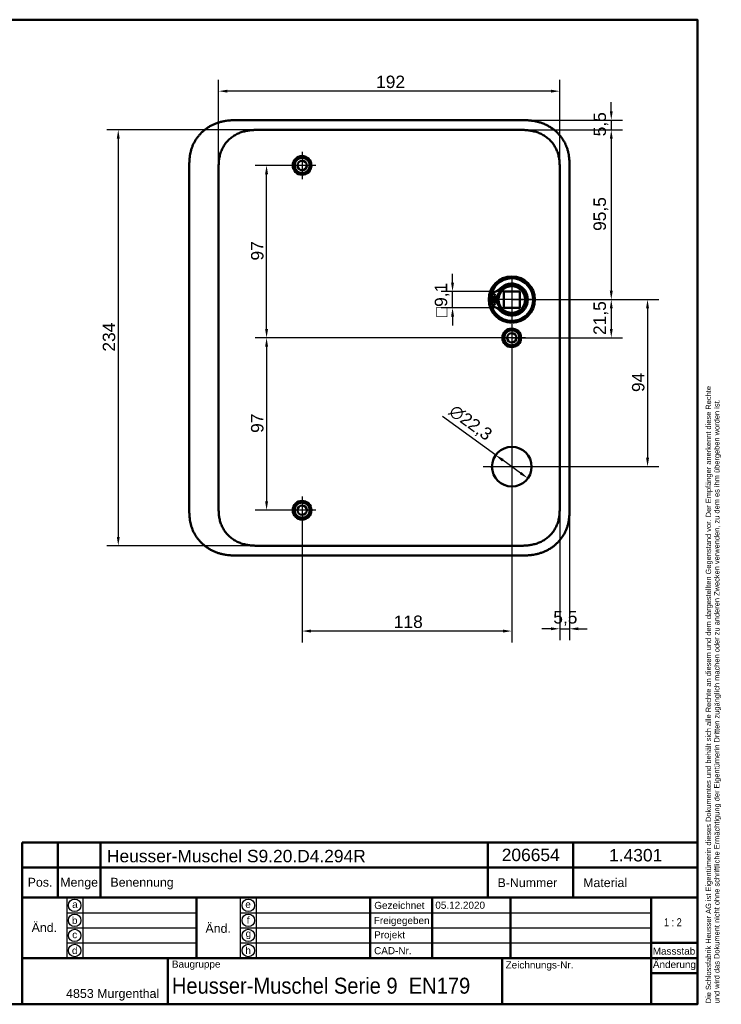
# Model space of a CAD drawing. Header units: millimetres. Extents: x 20 to 833, y 20 to 574.
# Tile 15 of 15: x 439 to 833, y 20 to 574. Entities that reach past the tile are written whole.
import ezdxf
from ezdxf.enums import TextEntityAlignment as Align

# ---------------------------------------------------------------- set-up
doc = ezdxf.new("R2010")
doc.units = ezdxf.units.MM
doc.header["$LTSCALE"] = 2
for name, color, linetype, lineweight in [('Bemaßungen(DIN)', 7, 'Continuous', 25), ('Mittelpunktmarkierung(DIN)', 7, 'Continuous', 25), ('Sichtbare Kanten(DIN)', 7, 'Continuous', 50), ('Skizziergeometrie(DIN)', 7, 'Continuous', 50), ('Skizzierlinie(DIN)', 7, 'Continuous', 25), ('Symbole(DIN)', 7, 'Continuous', 25)]:
    doc.layers.add(name, color=color, linetype=linetype, lineweight=lineweight)
doc.styles.add('Aktuell-DIN', font='arial.ttf')
doc.styles.add('STANDARD-DIN~0', font='arial.ttf')
doc.styles.add('Textstil10', font='arial.ttf')
doc.styles.add('Textstil41', font='arial.ttf', dxfattribs={"width": 0.8})
doc.styles.add('Textstil83', font='arial.ttf', dxfattribs={"width": 0.8})
doc.dimstyles.new('CAD-LAN', dxfattribs={"dimscale": 2, "dimtxt": 3.5, "dimasz": 2.5, "dimexe": 3.175, "dimexo": 0, "dimgap": 0.8, "dimtad": 1, "dimrnd": 1e-08, "dimtxsty": 'STANDARD-DIN~0', "dimcen": 0.09, "dimdle": 10, "dimclrd": 250, "dimclre": 250, "dimclrt": 250, "dimadec": 0, "dimazin": 2, "dimtfac": 1, "dimtmove": 0, "dimatfit": 3, "dimfxl": 1, "dimtolj": 1, "dimtzin": 0, "dimlwd": 25, "dimlwe": 25, "dimarcsym": 0})

# ---------------------------------------------------------------- blocks, each defined once
blk = doc.blocks.new('Ränder Standardrahmen')
at = {"layer": 'Skizziergeometrie(DIN)', "flags": 128}
blk.add_lwpolyline([(10, 10), (10, 287), (410, 287), (410, 10), (10, 10)], dxfattribs=at)
blk = doc.blocks.new('Schriftfelder Heusser')
at = {"layer": 'Skizziergeometrie(DIN)'}
for p, q in [((101, 229.92), (101, 236.92)), ((101, 236.92), (291, 236.92)), ((111, 229.92), (111, 236.92)), ((123, 229.92), (123, 236.92)), ((232, 229.92), (232, 236.92)), ((256, 229.92), (256, 236.92)), ((291, 236.92), (291, 229.92)), ((101, 191.42), (101, 229.92)), ((101, 229.92), (291, 229.92)), ((111, 229.92), (111, 221.42)), ((123, 229.92), (123, 221.42)), ((232, 229.92), (232, 221.42)), ((256, 229.92), (256, 221.42)), ((291, 229.92), (291, 191.42)), ((101, 221.42), (291, 221.42)), ((150, 221.42), (150, 204.42)), ((198.85, 221.42), (198.85, 204.42)), ((216.35, 221.42), (216.35, 204.42)), ((238.35, 221.42), (238.35, 204.42)), ((278, 221.42), (278, 191.42)), ((278, 208.67), (291, 208.67)), ((101, 204.42), (291, 204.42)), ((142, 204.42), (142, 191.42)), ((236, 204.42), (236, 191.42)), ((278, 200.17), (291, 200.17)), ((291, 191.42), (101, 191.42))]:
    blk.add_line(p, q, dxfattribs=at)
at = {"layer": 'Skizzierlinie(DIN)'}
for p, q in [((113.5, 221.42), (113.5, 204.42)), ((118, 221.42), (118, 204.42)), ((162.35, 221.42), (162.35, 204.42)), ((166.85, 221.42), (166.85, 204.42)), ((113.5, 217.17), (150, 217.17)), ((162.35, 217.17), (278, 217.17)), ((113.5, 212.92), (150, 212.92)), ((162.35, 212.92), (278, 212.92)), ((113.5, 208.67), (150, 208.67)), ((162.35, 208.67), (278, 208.67))]:
    blk.add_line(p, q, dxfattribs=at)
for centre in [(115.75, 219.25), (164.6, 219.25), (115.75, 215.04), (164.6, 215.04), (115.75, 210.79), (164.6, 210.79), (115.75, 206.54), (164.6, 206.54)]:
    blk.add_circle(centre, 1.75, dxfattribs=at)
at = {"layer": 'Symbole(DIN)', "color": 7, "insert": (293.33, 191.7), "char_height": 1.5, "width": 182.3003, "attachment_point": 1, "rotation": 90, "line_spacing_factor": 0.944221, "style": 'Aktuell-DIN'}
blk.add_mtext('\\fArial|b0|i0;\\H1.5000;Die Schlossfabrik Heusser AG ist Eigentümerin dieses Dokumentes und behält sich alle Rechte an diesem und dem dargestellten Gegenstand vor. Der Empfänger anerkennt diese Rechte\\Pund wird das Dokument nicht ohne schriftliche Ermächtigung der Eigentümerin Dritten zugänglich machen oder zu anderen Zwecken verwenden, zu dem es ihm übergeben worden ist.\\P ', dxfattribs=at)
at = {"layer": 'Symbole(DIN)', "color": 179, "true_color": 0x262659, "style": 'Aktuell-DIN'}
for s, insert, char_height, attachment_point in [('B-Nummer', (234.74, 225.62), 2.489, 4), ('Material', (265.02, 225.62), 2.489, 5), ('Pos.', (106, 227), 2.489, 2), ('Menge', (117, 227), 2.489, 2), ('Benennung', (125.81, 225.38), 2.489, 4), ('\\fArial|b0|i0;a', (115.81, 219.53), 2, 5), ('\\fArial|b0|i0;e', (164.54, 219.53), 2, 5), ('\\fArial|b0|i0;Gezeichnet', (200.05, 219.23), 2, 4), ('\\fArial|b0|i0;b', (115.75, 215), 2, 5), ('\\fArial|b0|i0;f', (164.55, 215.06), 2, 5), ('\\fArial|b0|i0;Freigegeben', (199.92, 216), 2, 1), ('\\fArial|b0|i0;c', (115.75, 211.01), 2, 5), ('\\fArial|b0|i0;g', (164.63, 211.05), 2, 5), ('\\fArial|b0|i0;Projekt', (200, 211.98), 2, 1), ('\\fArial|b0|i0;d', (115.76, 206.55), 2, 5), ('\\fArial|b0|i0;h', (164.55, 206.57), 2, 5), ('\\fArial|b0|i0;CAD-Nr.', (200, 207.5), 2, 1), ('\\fArial|b0|i0;\\H2.0000;Massstab', (284.39, 206.37), 2, 5), ('\\fArial|b0|i0;\\H2.0000;Baugruppe', (143.1, 203.73), 2, 1), ('\\fArial|b0|i0;Zeichnungs-Nr.', (237, 203.5), 2, 1), ('\\fArial|b0|i0;\\H2.5000;4853 Murgenthal', (113.33, 192.46), 2.5, 7)]:
    blk.add_mtext(s, dxfattribs=dict(at, insert=insert, char_height=char_height, attachment_point=attachment_point))
at = {"layer": 'Symbole(DIN)', "color": 179, "true_color": 0x262659, "attachment_point": 5, "style": 'Aktuell-DIN'}
for s, insert, char_height, width in [('Änd.', (107.21, 213), 2.489, 12.3494), ('Änd.', (156.12, 212.76), 2.489, 12.3494), ('\\fArial|b0|i0;Änderung', (284.51, 202.33), 2, 12.1143)]:
    blk.add_mtext(s, dxfattribs=dict(at, insert=insert, char_height=char_height, width=width))
at = {"layer": 'Symbole(DIN)', "color": 7, "insert": (143.1, 196.62), "char_height": 4.5, "width": 90.18, "attachment_point": 4, "style": 'Aktuell-DIN'}
blk.add_mtext('\\fArial|b0|i0;\\W0.90;\\H4.5000;Heusser-Muschel Serie 9  EN179', dxfattribs=at)
at = {"layer": 'Symbole(DIN)', "color": 179, "true_color": 0x262659, "style": 'Textstil10'}
blk.add_attdef('ERSTELLUNGSDATUM_001', (217.23, 218.29), '', height=2, dxfattribs=at)
at = {"layer": 'Symbole(DIN)', "color": 179, "true_color": 0x262659}
for tag, height, style, p in [('AUTOR', 2.49, 'Aktuell-DIN', (240.03, 219.26)), ('KONTROLLDATUM', 2, 'Textstil10', (217.42, 215.04)), ('KONTROLLIERT_VON', 2, 'Textstil10', (239.98, 215.05))]:
    blk.add_attdef(tag, text='', height=height, dxfattribs=dict(at, style=style)).set_placement(p, align=Align.MIDDLE_LEFT)
at = {"layer": 'Symbole(DIN)', "color": 7, "style": 'Textstil83', "width": 0.8}
blk.add_attdef('Anfänglicher_Ansichtsmaßstab_001', (281.57, 213.34), '', height=2.3, dxfattribs=at)
at = {"layer": 'Symbole(DIN)', "color": 179, "true_color": 0x262659, "style": 'Textstil10'}
blk.add_attdef('PROJEKT', text='', height=2, dxfattribs=at).set_placement((217.77, 209.72), align=Align.BOTTOM_LEFT)
at = {"layer": 'Symbole(DIN)', "color": 7, "style": 'Textstil41', "width": 0.8}
blk.add_attdef('STATUS', text='', height=5, dxfattribs=at).set_placement((284.53, 195.86), align=Align.MIDDLE_CENTER)
blk = doc.blocks.new('*D8')
at = {"layer": 'Bemaßungen(DIN)', "color": 250, "linetype": 'Continuous', "lineweight": 25, "true_color": 0x3f3f3f, "transparency": 16777216}
for p, q in [((718.94, 512.01), (777.83, 512.01)), ((771.48, 507.01), (771.48, 421.51)), ((715.48, 416.51), (777.83, 416.51))]:
    blk.add_line(p, q, dxfattribs=at)
at = {"layer": 'Bemaßungen(DIN)', "color": 250, "linetype": 'Continuous', "true_color": 0x3f3f3f, "transparency": 16777216}
for points in [[(770.65, 507.01), (772.32, 507.01), (771.48, 512.01)], [(770.65, 421.51), (772.32, 421.51), (771.48, 416.51)]]:
    blk.add_solid(points, dxfattribs=at)
at = {"layer": 'Defpoints', "color": 0, "linetype": 'Continuous', "transparency": 16777216}
for p in [(718.94, 512.01), (715.48, 416.51), (771.48, 416.51)]:
    blk.add_point(p, dxfattribs=at)
at = {"layer": 'Bemaßungen(DIN)', "color": 250, "linetype": 'Continuous', "lineweight": 25, "true_color": 0x3f3f3f, "transparency": 16777216, "insert": (761.47, 455.14), "char_height": 7, "attachment_point": 1, "rotation": 90, "style": 'STANDARD-DIN~0'}
blk.add_mtext('\\A1;95,5', dxfattribs=at)
blk = doc.blocks.new('*D9')
at = {"layer": 'Bemaßungen(DIN)', "color": 250, "linetype": 'Continuous', "lineweight": 25, "true_color": 0x3f3f3f, "transparency": 16777216}
for p, q in [((715.48, 416.51), (777.83, 416.51)), ((771.48, 411.51), (771.48, 400.01)), ((715.48, 395.01), (777.83, 395.01))]:
    blk.add_line(p, q, dxfattribs=at)
at = {"layer": 'Bemaßungen(DIN)', "color": 250, "linetype": 'Continuous', "true_color": 0x3f3f3f, "transparency": 16777216}
for points in [[(770.65, 411.51), (772.32, 411.51), (771.48, 416.51)], [(770.65, 400.01), (772.32, 400.01), (771.48, 395.01)]]:
    blk.add_solid(points, dxfattribs=at)
at = {"layer": 'Defpoints', "color": 0, "linetype": 'Continuous', "transparency": 16777216}
for p in [(715.48, 416.51), (715.48, 395.01), (771.48, 395.01)]:
    blk.add_point(p, dxfattribs=at)
at = {"layer": 'Bemaßungen(DIN)', "color": 250, "linetype": 'Continuous', "lineweight": 25, "true_color": 0x3f3f3f, "transparency": 16777216, "insert": (761.47, 396.58), "char_height": 7, "attachment_point": 1, "rotation": 90, "style": 'STANDARD-DIN~0'}
blk.add_mtext('\\A1;21,5', dxfattribs=at)
blk = doc.blocks.new('*D10')
at = {"layer": 'Bemaßungen(DIN)', "color": 250, "linetype": 'Continuous', "lineweight": 25, "true_color": 0x3f3f3f, "transparency": 16777216}
for p, q in [((715.48, 416.51), (798.24, 416.51)), ((791.89, 411.51), (791.89, 327.51)), ((715.48, 322.51), (798.24, 322.51))]:
    blk.add_line(p, q, dxfattribs=at)
at = {"layer": 'Bemaßungen(DIN)', "color": 250, "linetype": 'Continuous', "true_color": 0x3f3f3f, "transparency": 16777216}
for points in [[(791.05, 411.51), (792.72, 411.51), (791.89, 416.51)], [(791.05, 327.51), (792.72, 327.51), (791.89, 322.51)]]:
    blk.add_solid(points, dxfattribs=at)
at = {"layer": 'Defpoints', "color": 0, "linetype": 'Continuous', "transparency": 16777216}
for p in [(715.48, 416.51), (715.48, 322.51), (791.89, 322.51)]:
    blk.add_point(p, dxfattribs=at)
at = {"layer": 'Bemaßungen(DIN)', "color": 250, "linetype": 'Continuous', "lineweight": 25, "true_color": 0x3f3f3f, "transparency": 16777216, "insert": (783.14, 364.51), "char_height": 7, "attachment_point": 1, "rotation": 90, "style": 'STANDARD-DIN~0'}
blk.add_mtext('\\A1;94', dxfattribs=at)
blk = doc.blocks.new('*D11')
at = {"layer": 'Bemaßungen(DIN)', "color": 250, "linetype": 'Continuous', "lineweight": 25, "true_color": 0x3f3f3f, "transparency": 16777216}
for p, q in [((550.48, 488.66), (550.48, 540.14)), ((742.48, 489.72), (742.48, 540.14)), ((737.48, 533.79), (555.48, 533.79))]:
    blk.add_line(p, q, dxfattribs=at)
at = {"layer": 'Bemaßungen(DIN)', "color": 250, "linetype": 'Continuous', "true_color": 0x3f3f3f, "transparency": 16777216}
for points in [[(555.48, 534.62), (555.48, 532.95), (550.48, 533.79)], [(737.48, 534.62), (737.48, 532.95), (742.48, 533.79)]]:
    blk.add_solid(points, dxfattribs=at)
at = {"layer": 'Defpoints', "color": 0, "linetype": 'Continuous', "transparency": 16777216}
for p in [(550.48, 533.79), (550.48, 488.66), (742.48, 489.72)]:
    blk.add_point(p, dxfattribs=at)
at = {"layer": 'Bemaßungen(DIN)', "color": 250, "linetype": 'Continuous', "lineweight": 25, "true_color": 0x3f3f3f, "transparency": 16777216, "insert": (639.11, 542.53), "char_height": 7, "attachment_point": 1, "style": 'STANDARD-DIN~0'}
blk.add_mtext('\\A1;192', dxfattribs=at)
blk = doc.blocks.new('*D12')
at = {"layer": 'Bemaßungen(DIN)', "color": 250, "linetype": 'Continuous', "lineweight": 25, "true_color": 0x3f3f3f, "transparency": 16777216}
for p, q in [((574.02, 512.01), (487.67, 512.01)), ((494.02, 507.01), (494.02, 283.01)), ((574.02, 278.01), (487.67, 278.01))]:
    blk.add_line(p, q, dxfattribs=at)
at = {"layer": 'Bemaßungen(DIN)', "color": 250, "linetype": 'Continuous', "true_color": 0x3f3f3f, "transparency": 16777216}
for points in [[(493.19, 507.01), (494.85, 507.01), (494.02, 512.01)], [(493.19, 283.01), (494.85, 283.01), (494.02, 278.01)]]:
    blk.add_solid(points, dxfattribs=at)
at = {"layer": 'Defpoints', "color": 0, "linetype": 'Continuous', "transparency": 16777216}
for p in [(574.02, 512.01), (494.02, 278.01), (574.02, 278.01)]:
    blk.add_point(p, dxfattribs=at)
at = {"layer": 'Bemaßungen(DIN)', "color": 250, "linetype": 'Continuous', "lineweight": 25, "true_color": 0x3f3f3f, "transparency": 16777216, "insert": (485.27, 387.23), "char_height": 7, "attachment_point": 1, "rotation": 90, "style": 'STANDARD-DIN~0'}
blk.add_mtext('\\A1;234', dxfattribs=at)
blk = doc.blocks.new('*D13')
at = {"layer": 'Bemaßungen(DIN)', "color": 250, "linetype": 'Continuous', "lineweight": 25, "true_color": 0x3f3f3f, "transparency": 16777216}
for p, q in [((597.48, 492.01), (571.13, 492.01)), ((577.48, 400.01), (577.48, 487.01)), ((715.48, 395.01), (571.13, 395.01))]:
    blk.add_line(p, q, dxfattribs=at)
at = {"layer": 'Bemaßungen(DIN)', "color": 250, "linetype": 'Continuous', "true_color": 0x3f3f3f, "transparency": 16777216}
for points in [[(576.65, 487.01), (578.32, 487.01), (577.48, 492.01)], [(576.65, 400.01), (578.32, 400.01), (577.48, 395.01)]]:
    blk.add_solid(points, dxfattribs=at)
at = {"layer": 'Defpoints', "color": 0, "linetype": 'Continuous', "transparency": 16777216}
for p in [(577.48, 492.01), (597.48, 492.01), (715.48, 395.01)]:
    blk.add_point(p, dxfattribs=at)
at = {"layer": 'Bemaßungen(DIN)', "color": 250, "linetype": 'Continuous', "lineweight": 25, "true_color": 0x3f3f3f, "transparency": 16777216, "insert": (568.73, 438.49), "char_height": 7, "attachment_point": 1, "rotation": 90, "style": 'STANDARD-DIN~0'}
blk.add_mtext('\\A1;97', dxfattribs=at)
blk = doc.blocks.new('*D14')
at = {"layer": 'Bemaßungen(DIN)', "color": 250, "linetype": 'Continuous', "lineweight": 25, "true_color": 0x3f3f3f, "transparency": 16777216}
for p, q in [((715.48, 395.01), (571.13, 395.01)), ((577.48, 390.01), (577.48, 303.01)), ((597.48, 298.01), (571.13, 298.01))]:
    blk.add_line(p, q, dxfattribs=at)
at = {"layer": 'Bemaßungen(DIN)', "color": 250, "linetype": 'Continuous', "true_color": 0x3f3f3f, "transparency": 16777216}
for points in [[(576.65, 390.01), (578.32, 390.01), (577.48, 395.01)], [(576.65, 303.01), (578.32, 303.01), (577.48, 298.01)]]:
    blk.add_solid(points, dxfattribs=at)
at = {"layer": 'Defpoints', "color": 0, "linetype": 'Continuous', "transparency": 16777216}
for p in [(715.48, 395.01), (577.48, 298.01), (597.48, 298.01)]:
    blk.add_point(p, dxfattribs=at)
at = {"layer": 'Bemaßungen(DIN)', "color": 250, "linetype": 'Continuous', "lineweight": 25, "true_color": 0x3f3f3f, "transparency": 16777216, "insert": (568.73, 341.49), "char_height": 7, "attachment_point": 1, "rotation": 90, "style": 'STANDARD-DIN~0'}
blk.add_mtext('\\A1;97', dxfattribs=at)
blk = doc.blocks.new('*D15')
at = {"layer": 'Bemaßungen(DIN)', "color": 250, "linetype": 'Continuous', "lineweight": 25, "true_color": 0x3f3f3f, "transparency": 16777216}
for p, q in [((715.48, 387.36), (715.48, 223.66)), ((597.48, 290.36), (597.48, 223.66)), ((710.48, 230.01), (602.48, 230.01))]:
    blk.add_line(p, q, dxfattribs=at)
at = {"layer": 'Bemaßungen(DIN)', "color": 250, "linetype": 'Continuous', "true_color": 0x3f3f3f, "transparency": 16777216}
for points in [[(602.48, 230.84), (602.48, 229.17), (597.48, 230.01)], [(710.48, 230.84), (710.48, 229.17), (715.48, 230.01)]]:
    blk.add_solid(points, dxfattribs=at)
at = {"layer": 'Defpoints', "color": 0, "linetype": 'Continuous', "transparency": 16777216}
for p in [(715.48, 387.36), (597.48, 290.36), (597.48, 230.01)]:
    blk.add_point(p, dxfattribs=at)
at = {"layer": 'Bemaßungen(DIN)', "color": 250, "linetype": 'Continuous', "lineweight": 25, "true_color": 0x3f3f3f, "transparency": 16777216, "insert": (649.07, 238.75), "char_height": 7, "attachment_point": 1, "style": 'STANDARD-DIN~0'}
blk.add_mtext('\\A1;118', dxfattribs=at)
blk = doc.blocks.new('*D16')
at = {"layer": 'Bemaßungen(DIN)', "color": 250, "linetype": 'Continuous', "lineweight": 25, "true_color": 0x3f3f3f, "transparency": 16777216}
for p, q in [((742.48, 302.15), (742.48, 224.94)), ((747.98, 299.29), (747.98, 224.94)), ((737.48, 231.29), (732.48, 231.29)), ((742.48, 231.29), (747.98, 231.29)), ((752.98, 231.29), (757.98, 231.29))]:
    blk.add_line(p, q, dxfattribs=at)
at = {"layer": 'Bemaßungen(DIN)', "color": 250, "linetype": 'Continuous', "true_color": 0x3f3f3f, "transparency": 16777216}
for points in [[(737.48, 232.12), (737.48, 230.46), (742.48, 231.29)], [(752.98, 232.12), (752.98, 230.46), (747.98, 231.29)]]:
    blk.add_solid(points, dxfattribs=at)
at = {"layer": 'Defpoints', "color": 0, "linetype": 'Continuous', "transparency": 16777216}
for p in [(742.48, 302.15), (747.98, 299.29), (747.98, 231.29)]:
    blk.add_point(p, dxfattribs=at)
at = {"layer": 'Bemaßungen(DIN)', "color": 250, "linetype": 'Continuous', "lineweight": 25, "true_color": 0x3f3f3f, "transparency": 16777216, "insert": (738.83, 241.27), "char_height": 7, "attachment_point": 1, "style": 'STANDARD-DIN~0'}
blk.add_mtext('\\A1;5,5', dxfattribs=at)
blk = doc.blocks.new('*D17')
at = {"layer": 'Bemaßungen(DIN)', "color": 250, "linetype": 'Continuous', "lineweight": 25, "true_color": 0x3f3f3f, "transparency": 16777216}
for p, q in [((771.48, 522.51), (771.48, 527.51)), ((719.94, 517.51), (777.83, 517.51)), ((771.48, 517.51), (771.48, 512.01)), ((718.94, 512.01), (777.83, 512.01)), ((771.48, 507.01), (771.48, 502.01))]:
    blk.add_line(p, q, dxfattribs=at)
at = {"layer": 'Bemaßungen(DIN)', "color": 250, "linetype": 'Continuous', "true_color": 0x3f3f3f, "transparency": 16777216}
for points in [[(770.65, 522.51), (772.32, 522.51), (771.48, 517.51)], [(770.65, 507.01), (772.32, 507.01), (771.48, 512.01)]]:
    blk.add_solid(points, dxfattribs=at)
at = {"layer": 'Defpoints', "color": 0, "linetype": 'Continuous', "transparency": 16777216}
for p in [(719.94, 517.51), (718.94, 512.01), (771.48, 512.01)]:
    blk.add_point(p, dxfattribs=at)
at = {"layer": 'Bemaßungen(DIN)', "color": 250, "linetype": 'Continuous', "lineweight": 25, "true_color": 0x3f3f3f, "transparency": 16777216, "insert": (761.5, 508.36), "char_height": 7, "attachment_point": 1, "rotation": 90, "style": 'STANDARD-DIN~0'}
blk.add_mtext('\\A1;5,5', dxfattribs=at)
blk = doc.blocks.new('*D18')
at = {"layer": 'Bemaßungen(DIN)', "color": 250, "linetype": 'Continuous', "lineweight": 25, "true_color": 0x3f3f3f, "transparency": 16777216}
for p, q in [((682.14, 426.06), (682.14, 431.06)), ((710.93, 421.06), (675.79, 421.06)), ((682.14, 411.96), (682.14, 421.06)), ((710.93, 411.96), (675.79, 411.96)), ((682.14, 406.96), (682.14, 401.96))]:
    blk.add_line(p, q, dxfattribs=at)
at = {"layer": 'Bemaßungen(DIN)', "color": 250, "linetype": 'Continuous', "true_color": 0x3f3f3f, "transparency": 16777216}
for points in [[(681.31, 426.06), (682.98, 426.06), (682.14, 421.06)], [(681.31, 406.96), (682.98, 406.96), (682.14, 411.96)]]:
    blk.add_solid(points, dxfattribs=at)
at = {"layer": 'Defpoints', "color": 0, "linetype": 'Continuous', "transparency": 16777216}
for p in [(682.14, 421.06), (710.93, 421.06), (710.93, 411.96)]:
    blk.add_point(p, dxfattribs=at)
at = {"layer": 'Bemaßungen(DIN)', "color": 250, "linetype": 'Continuous', "lineweight": 25, "true_color": 0x3f3f3f, "transparency": 16777216, "insert": (672.13, 406.74), "char_height": 7, "attachment_point": 1, "rotation": 90, "style": 'STANDARD-DIN~0'}
blk.add_mtext('\\A1;\\fAIGDT|b0|i0;\\H7.0000;o\\fArial|b0|i0;\\H7.0000;9,1', dxfattribs=at)
blk = doc.blocks.new('*D27')
at = {"layer": 'Bemaßungen(DIN)', "color": 250, "linetype": 'Continuous', "lineweight": 25, "true_color": 0x3f3f3f, "transparency": 16777216}
for p, q in [((706.44, 329.03), (676.43, 350.67)), ((720.47, 318.91), (710.49, 326.1))]:
    blk.add_line(p, q, dxfattribs=at)
at = {"layer": 'Bemaßungen(DIN)', "color": 250, "linetype": 'Continuous', "true_color": 0x3f3f3f, "transparency": 16777216}
for points in [[(710.98, 326.78), (710.01, 325.43), (706.44, 329.03)], [(720.96, 319.58), (719.98, 318.23), (724.53, 315.98)]]:
    blk.add_solid(points, dxfattribs=at)
at = {"layer": 'Defpoints', "color": 0, "linetype": 'Continuous', "transparency": 16777216}
for p in [(706.44, 329.03), (724.53, 315.98)]:
    blk.add_point(p, dxfattribs=at)
at = {"layer": 'Bemaßungen(DIN)', "color": 250, "linetype": 'Continuous', "lineweight": 25, "true_color": 0x3f3f3f, "transparency": 16777216, "insert": (683.72, 358.04), "char_height": 7, "attachment_point": 1, "rotation": 324.2014, "style": 'STANDARD-DIN~0'}
blk.add_mtext('\\A1;∅22,3', dxfattribs=at)

msp = doc.modelspace()

# ---------------------------------------------------------------- linework, layer by layer
at = {"layer": 'Mittelpunktmarkierung(DIN)', "linetype": 'Continuous'}
for p, q in [((597.482, 499.655), (597.482, 484.355)), ((605.132, 492.005), (589.832, 492.005)), ((715.482, 429.005), (715.482, 404.005)), ((727.982, 416.505), (702.982, 416.505)), ((715.482, 402.655), (715.482, 387.355)), ((723.132, 395.005), (707.832, 395.005)), ((715.482, 338.655), (715.482, 306.355)), ((731.632, 322.505), (699.332, 322.505)), ((597.482, 305.655), (597.482, 290.355)), ((605.132, 298.005), (589.832, 298.005))]:
    msp.add_line(p, q, dxfattribs=at)
at = {"layer": 'Sichtbare Kanten(DIN)'}
for p, q in [((719.944, 517.505), (561.021, 517.505)), ((574.021, 512.005), (574.021, 512.005)), ((718.944, 512.005), (574.021, 512.005)), ((533.982, 490.721), (533.982, 299.248)), ((747.982, 299.29), (747.982, 490.721)), ((720.032, 421.055), (710.932, 421.055)), ((710.932, 411.955), (710.932, 421.055)), ((720.032, 421.055), (720.032, 411.955)), ((703.524, 417.122), (703.524, 420.146)), ((707.224, 417.122), (703.524, 417.122)), ((703.524, 415.888), (707.224, 415.888)), ((703.524, 412.865), (703.524, 415.888)), ((720.032, 411.955), (710.932, 411.955)), ((574.021, 278.005), (574.021, 278.005)), ((718.944, 278.005), (574.021, 278.005)), ((718.944, 278.005), (718.944, 278.005)), ((561.021, 272.505), (719.944, 272.505))]:
    msp.add_line(p, q, dxfattribs=at)
for centre, radius in [((597.482, 492.005), 5.25), ((597.482, 492.005), 4.25), ((597.482, 492.005), 2.65), ((715.482, 416.505), 13), ((715.482, 416.505), 12.5), ((715.482, 416.505), 8), ((715.482, 416.505), 7.5), ((705.374, 418.737), 0.85), ((705.374, 414.273), 0.85), ((715.482, 395.005), 5.25), ((715.482, 395.005), 4.25), ((715.482, 395.005), 2.65), ((715.482, 322.505), 11.15), ((597.482, 298.005), 5.25), ((597.482, 298.005), 4.25), ((597.482, 298.005), 2.65)]:
    msp.add_circle(centre, radius, dxfattribs=at)
for centre, radius, start, end in [((715.482, 416.505), 12, 198.17213, 161.82787), ((702.784, 428.828), 8.678, 274.96705, 315.8591), ((714.749, 416.505), 7.55, 125.6871, 175.31499), ((715.482, 416.505), 9.017, 224.1409, 135.8591), ((715.482, 416.505), 12, 175.21102, 184.78898), ((715.482, 416.505), 9, 176.0711, 183.9289), ((714.749, 416.505), 7.55, 184.68501, 234.3129), ((715.482, 416.505), 8.2, 153.63056, 206.36944), ((702.784, 404.182), 8.678, 44.1409, 85.03295)]:
    msp.add_arc(centre, radius, start, end, dxfattribs=at)
for points, knots in [([(561.021, 517.505), (560.435, 517.503), (559.257, 517.49), (557.768, 517.426), (556.27, 517.311), (555.067, 517.173), (553.563, 516.931), (552.362, 516.679), (550.872, 516.284), (549.693, 515.903), (548.242, 515.342), (547.104, 514.826), (545.719, 514.097), (544.645, 513.449), (543.352, 512.559), (542.363, 511.787), (541.189, 510.751), (540.304, 509.868), (539.271, 508.703), (538.508, 507.726), (537.636, 506.457), (537.007, 505.405), (536.308, 504.055), (535.821, 502.949), (535.301, 501.545), (534.955, 500.406), (534.606, 498.972), (534.392, 497.82), (534.196, 496.381), (534.093, 495.232), (534.016, 493.806), (533.983, 492.392), (533.982, 491.275), (533.982, 490.721)], [-0.99998994, -0.99998994, -0.99998994, -0.99998994, -0.9592928, -0.91859565, -0.89824708, -0.85754993, -0.83720136, -0.79650421, -0.77615564, -0.73545849, -0.71510992, -0.67441277, -0.6540642, -0.61336705, -0.59301848, -0.55232133, -0.53197276, -0.49127561, -0.47092704, -0.43022989, -0.40988132, -0.36918417, -0.3488356, -0.30813845, -0.28778988, -0.24709273, -0.22674416, -0.18604701, -0.16569844, -0.12500129, -0.10465272, -0.06395557, -0.02325842, -0.02325842, -0.02325842, -0.02325842]), ([(747.982, 490.721), (747.982, 491.019), (747.982, 491.618), (747.977, 492.372), (747.964, 493.128), (747.946, 493.736), (747.912, 494.499), (747.875, 495.111), (747.799, 496.03), (747.697, 496.95), (747.51, 498.175), (747.327, 499.088), (747.109, 499.995), (746.946, 500.596), (746.72, 501.342), (746.52, 501.933), (746.247, 502.664), (746.01, 503.242), (745.628, 504.096), (745.209, 504.935), (744.516, 506.158), (743.832, 507.203), (742.897, 508.452), (742.089, 509.403), (741.009, 510.527), (740.091, 511.371), (738.884, 512.355), (737.872, 513.083), (736.558, 513.916), (735.468, 514.519), (734.207, 515.125), (733.348, 515.488), (732.477, 515.818), (731.89, 516.022), (731.002, 516.303), (730.106, 516.551), (728.899, 516.828), (727.988, 516.999), (727.073, 517.14), (726.463, 517.219), (725.699, 517.303), (725.089, 517.357), (724.326, 517.411), (723.716, 517.444), (722.803, 517.479), (721.592, 517.504), (720.541, 517.506), (719.944, 517.505)], [-0.99999789, -0.99999789, -0.99999789, -0.99999789, -0.9791648, -0.9583317, -0.94791516, -0.92708206, -0.91666552, -0.89583243, -0.88541588, -0.85416624, -0.83333315, -0.80208351, -0.79166696, -0.77083387, -0.76041733, -0.73958423, -0.72916769, -0.70833459, -0.69791805, -0.66666841, -0.64583532, -0.60416913, -0.58333604, -0.54166985, -0.52083676, -0.47917058, -0.45833749, -0.4166713, -0.39583821, -0.35417202, -0.33333893, -0.30208929, -0.29167275, -0.27083965, -0.26042311, -0.22917347, -0.20834038, -0.17709074, -0.16667419, -0.1458411, -0.13542455, -0.11459146, -0.10417491, -0.08334182, -0.07292528, -0.04167564, -0.00000945, -0.00000945, -0.00000945, -0.00000945]), ([(550.482, 489.721), (550.482, 490.349), (550.482, 490.997), (550.495, 491.646), (550.509, 492.369), (550.538, 493.092), (550.593, 493.808), (550.653, 494.586), (550.744, 495.354), (550.875, 496.116), (551.011, 496.909), (551.189, 497.695), (551.424, 498.485), (551.66, 499.278), (551.95, 500.066), (552.295, 500.831), (552.642, 501.601), (553.045, 502.349), (553.501, 503.066), (553.955, 503.782), (554.462, 504.467), (555.018, 505.115), (555.569, 505.757), (556.17, 506.365), (556.807, 506.926), (557.443, 507.486), (558.113, 507.998), (558.814, 508.462), (559.509, 508.924), (560.235, 509.339), (560.988, 509.708), (561.724, 510.069), (562.487, 510.385), (563.27, 510.656), (564.025, 510.917), (564.799, 511.136), (565.583, 511.314), (566.332, 511.484), (567.088, 511.616), (567.852, 511.717), (568.576, 511.812), (569.305, 511.878), (570.037, 511.922), (570.727, 511.963), (571.419, 511.985), (572.105, 511.995), (572.752, 512.005), (573.393, 512.005), (574.021, 512.005)], [0, 0, 0, 0, 0.20048, 0.20048, 0.20048, 0.4237428, 0.4237428, 0.4237428, 0.6666848, 0.6666848, 0.6666848, 0.9193992, 0.9193992, 0.9193992, 1.173002, 1.173002, 1.173002, 1.4278722, 1.4278722, 1.4278722, 1.6819311, 1.6819311, 1.6819311, 1.933378, 1.933378, 1.933378, 2.1848149, 2.1848149, 2.1848149, 2.4343919, 2.4343919, 2.4343919, 2.6782792, 2.6782792, 2.6782792, 2.9134601, 2.9134601, 2.9134601, 3.1379646, 3.1379646, 3.1379646, 3.3508174, 3.3508174, 3.3508174, 3.5518222, 3.5518222, 3.5518222, 3.7413044, 3.7413044, 3.7413044, 3.7413044]), ([(718.944, 512.005), (719.572, 512.005), (720.213, 512.005), (720.86, 511.995), (721.546, 511.985), (722.238, 511.963), (722.928, 511.922), (723.66, 511.878), (724.389, 511.812), (725.113, 511.717), (725.876, 511.616), (726.633, 511.484), (727.381, 511.314), (728.165, 511.136), (728.94, 510.917), (729.695, 510.656), (730.478, 510.385), (731.241, 510.069), (731.977, 509.708), (732.73, 509.339), (733.456, 508.924), (734.151, 508.462), (734.851, 507.998), (735.521, 507.486), (736.158, 506.926), (736.795, 506.365), (737.396, 505.757), (737.947, 505.115), (738.503, 504.466), (739.01, 503.781), (739.464, 503.066), (739.92, 502.349), (740.323, 501.601), (740.67, 500.831), (741.015, 500.066), (741.305, 499.278), (741.541, 498.485), (741.775, 497.695), (741.954, 496.908), (742.09, 496.116), (742.221, 495.354), (742.311, 494.586), (742.372, 493.808), (742.427, 493.092), (742.456, 492.369), (742.47, 491.646), (742.482, 490.997), (742.482, 490.349), (742.482, 489.721)], [0, 0, 0, 0, 0.1894834, 0.1894834, 0.1894834, 0.3904881, 0.3904881, 0.3904881, 0.6033414, 0.6033414, 0.6033414, 0.8278466, 0.8278466, 0.8278466, 1.0630283, 1.0630283, 1.0630283, 1.3069161, 1.3069161, 1.3069161, 1.5564929, 1.5564929, 1.5564929, 1.8079285, 1.8079285, 1.8079285, 2.0593731, 2.0593731, 2.0593731, 2.3134297, 2.3134297, 2.3134297, 2.5682979, 2.5682979, 2.5682979, 2.8218991, 2.8218991, 2.8218991, 3.0746122, 3.0746122, 3.0746122, 3.3175525, 3.3175525, 3.3175525, 3.5408138, 3.5408138, 3.5408138, 3.7412926, 3.7412926, 3.7412926, 3.7412926]), ([(533.982, 299.207), (533.982, 298.68), (533.983, 297.591), (534.016, 296.204), (534.093, 294.778), (534.196, 293.63), (534.392, 292.19), (534.606, 291.038), (534.955, 289.604), (535.3, 288.466), (535.821, 287.061), (536.308, 285.955), (537.007, 284.605), (537.636, 283.554), (538.508, 282.284), (539.271, 281.307), (540.304, 280.143), (541.189, 279.26), (542.363, 278.223), (543.352, 277.451), (544.645, 276.562), (545.719, 275.913), (547.104, 275.184), (548.242, 274.668), (549.693, 274.108), (550.872, 273.726), (552.362, 273.332), (553.563, 273.08), (555.067, 272.838), (556.27, 272.699), (557.768, 272.584), (559.257, 272.521), (560.435, 272.508), (561.021, 272.505)], [-0.97472618, -0.97472618, -0.97472618, -0.97472618, -0.93604739, -0.89534998, -0.87500127, -0.83430386, -0.81395515, -0.77325774, -0.75290903, -0.71221162, -0.69186291, -0.6511655, -0.6308168, -0.59011938, -0.56977068, -0.52907326, -0.50872456, -0.46802714, -0.44767844, -0.40698102, -0.38663232, -0.3459349, -0.3255862, -0.28488878, -0.26454008, -0.22384266, -0.20349396, -0.16279654, -0.14244784, -0.10175042, -0.08140172, -0.0407043, -0.00000689, -0.00000689, -0.00000689, -0.00000689]), ([(574.021, 278.005), (573.393, 278.005), (572.752, 278.005), (572.105, 278.015), (571.419, 278.026), (570.727, 278.047), (570.036, 278.089), (569.305, 278.132), (568.575, 278.199), (567.852, 278.294), (567.088, 278.394), (566.332, 278.526), (565.583, 278.696), (564.799, 278.874), (564.025, 279.093), (563.27, 279.354), (562.487, 279.625), (561.724, 279.942), (560.988, 280.302), (560.235, 280.671), (559.509, 281.087), (558.814, 281.548), (558.113, 282.013), (557.443, 282.524), (556.807, 283.085), (556.17, 283.645), (555.568, 284.254), (555.018, 284.895), (554.462, 285.544), (553.955, 286.229), (553.5, 286.944), (553.045, 287.662), (552.642, 288.41), (552.295, 289.179), (551.95, 289.944), (551.66, 290.732), (551.424, 291.525), (551.189, 292.316), (551.011, 293.102), (550.875, 293.894), (550.744, 294.656), (550.653, 295.425), (550.593, 296.203), (550.538, 296.918), (550.509, 297.642), (550.495, 298.364), (550.482, 299.013), (550.482, 299.661), (550.482, 300.289)], [0, 0, 0, 0, 0.1894861, 0.1894861, 0.1894861, 0.3904941, 0.3904941, 0.3904941, 0.6033491, 0.6033491, 0.6033491, 0.8278544, 0.8278544, 0.8278544, 1.0630348, 1.0630348, 1.0630348, 1.3069205, 1.3069205, 1.3069205, 1.5564953, 1.5564953, 1.5564953, 1.8079303, 1.8079303, 1.8079303, 2.0593759, 2.0593759, 2.0593759, 2.3134335, 2.3134335, 2.3134335, 2.5683022, 2.5683022, 2.5683022, 2.8219033, 2.8219033, 2.8219033, 3.0746163, 3.0746163, 3.0746163, 3.3175565, 3.3175565, 3.3175565, 3.5408165, 3.5408165, 3.5408165, 3.7412931, 3.7412931, 3.7412931, 3.7412931]), ([(742.482, 300.289), (742.482, 299.661), (742.482, 299.013), (742.47, 298.364), (742.456, 297.642), (742.427, 296.918), (742.372, 296.203), (742.311, 295.425), (742.221, 294.656), (742.09, 293.894), (741.954, 293.102), (741.775, 292.316), (741.541, 291.525), (741.305, 290.732), (741.015, 289.944), (740.67, 289.179), (740.323, 288.41), (739.92, 287.662), (739.464, 286.944), (739.01, 286.229), (738.503, 285.544), (737.947, 284.895), (737.396, 284.254), (736.795, 283.645), (736.158, 283.085), (735.521, 282.524), (734.851, 282.013), (734.151, 281.548), (733.455, 281.087), (732.73, 280.671), (731.977, 280.302), (731.241, 279.942), (730.478, 279.625), (729.695, 279.354), (728.94, 279.093), (728.165, 278.874), (727.381, 278.696), (726.633, 278.526), (725.876, 278.394), (725.113, 278.294), (724.389, 278.199), (723.659, 278.132), (722.928, 278.089), (722.238, 278.047), (721.545, 278.026), (720.859, 278.015), (720.213, 278.005), (719.571, 278.005), (718.944, 278.005)], [0, 0, 0, 0, 0.2004784, 0.2004784, 0.2004784, 0.4237411, 0.4237411, 0.4237411, 0.6666843, 0.6666843, 0.6666843, 0.9194001, 0.9194001, 0.9194001, 1.1730034, 1.1730034, 1.1730034, 1.4278738, 1.4278738, 1.4278738, 1.6819326, 1.6819326, 1.6819326, 1.9333793, 1.9333793, 1.9333793, 2.1848165, 2.1848165, 2.1848165, 2.4343943, 2.4343943, 2.4343943, 2.6782826, 2.6782826, 2.6782826, 2.9134642, 2.9134642, 2.9134642, 3.137969, 3.137969, 3.137969, 3.3508216, 3.3508216, 3.3508216, 3.5518257, 3.5518257, 3.5518257, 3.7413067, 3.7413067, 3.7413067, 3.7413067]), ([(719.944, 272.505), (720.541, 272.505), (721.592, 272.506), (722.803, 272.531), (723.716, 272.566), (724.326, 272.599), (725.089, 272.653), (725.699, 272.708), (726.463, 272.791), (727.073, 272.871), (727.988, 273.012), (728.899, 273.182), (730.256, 273.495), (731.449, 273.836), (732.917, 274.345), (734.067, 274.818), (735.468, 275.491), (736.557, 276.094), (737.872, 276.927), (738.884, 277.655), (740.091, 278.639), (741.008, 279.483), (742.089, 280.607), (742.897, 281.558), (743.832, 282.808), (744.516, 283.853), (745.287, 285.211), (745.832, 286.336), (746.424, 287.779), (746.824, 288.963), (747.232, 290.466), (747.486, 291.683), (747.698, 293.061), (747.799, 293.98), (747.875, 294.899), (747.912, 295.511), (747.946, 296.274), (747.964, 296.882), (747.977, 297.639), (747.982, 298.392), (747.982, 298.991), (747.982, 299.29)], [-0.99999787, -0.99999787, -0.99999787, -0.99999787, -0.95833168, -0.92708204, -0.9166655, -0.89583241, -0.88541586, -0.86458277, -0.85416622, -0.83333313, -0.82291658, -0.79166695, -0.77083385, -0.72916767, -0.70833458, -0.66666839, -0.6458353, -0.60416912, -0.58333603, -0.54166984, -0.52083675, -0.47917057, -0.45833747, -0.41667129, -0.3958382, -0.35417201, -0.33333892, -0.29167274, -0.27083965, -0.22917346, -0.20834037, -0.16667419, -0.14584109, -0.11459146, -0.10417491, -0.08334182, -0.07292527, -0.05209218, -0.04167563, -0.02084254, -0.00000945, -0.00000945, -0.00000945, -0.00000945])]:
    msp.add_open_spline(points, degree=3, knots=knots, dxfattribs=at)
for points in [[(550.482, 300.29), (550.482, 395.005), (550.482, 489.721)], [(742.482, 489.721), (742.482, 395.005), (742.482, 300.29)]]:
    msp.add_open_spline(points, degree=2, dxfattribs=at)

# ---------------------------------------------------------------- block references
at = {"xscale": 2, "yscale": 2, "zscale": 2}
msp.add_blockref('Ränder Standardrahmen', (0, 0), dxfattribs=at)
msp.add_blockref('Schriftfelder Heusser', (238, -362.833), dxfattribs=at).add_auto_attribs({'ERSTELLUNGSDATUM_001': '05.12.2020', 'Anfänglicher_Ansichtsmaßstab_001': '1 : 2'})

# ---------------------------------------------------------------- texts
at = {"layer": 'Symbole(DIN)', "color": 7, "char_height": 7, "attachment_point": 1, "style": 'Aktuell-DIN'}
for s, insert, width in [('{\\fArial|b0|i0;\\H7.0000;Heusser-Muschel S9.20.D4.294R}', (487.659, 106.906), 145.65549), ('{\\fArial|b0|i0;\\H7.0000;206654}', (709.83, 107.58), 32.62043), ('{\\fArial|b0|i0;\\H7.0000;1.4301}', (770.274, 107.401), 29.89939)]:
    msp.add_mtext(s, dxfattribs=dict(at, insert=insert, width=width))

# ---------------------------------------------------------------- dimensions: what is measured, and where the dimension line sits
at = {"layer": 'Bemaßungen(DIN)', "color": 250, "linetype": 'Continuous', "lineweight": 25, "true_color": 0x3f3f3f}
for base, p1, p2, angle, override, picture, middle in [((550.482, 533.786), (742.482, 489.721), (550.482, 488.663), 180, {"dimgap": 0.8, "dimdec": 2, "dimtol": 0, "dimlim": 0, "dimtp": 0, "dimtm": 0, "dimtdec": 2, "dimtofl": 0, "dimatfit": 1}, '*D11', (646.482, 533.786)), ((771.482, 512.005), (719.944, 517.505), (718.944, 512.005), 90, {"dimgap": 0.8, "dimdec": 2, "dimtol": 0, "dimlim": 0, "dimtp": 0, "dimtm": 0, "dimtdec": 2, "dimtofl": 1, "dimatfit": 1}, '*D17', (771.482, 514.755)), ((494.021, 278.005), (574.021, 512.005), (574.021, 278.005), 90, {"dimgap": 0.8, "dimdec": 2, "dimtol": 0, "dimlim": 0, "dimtp": 0, "dimtm": 0, "dimtdec": 2, "dimtofl": 0, "dimatfit": 1}, '*D12', (494.021, 395.005)), ((771.482, 416.505), (718.944, 512.005), (715.482, 416.505), 90, {"dimgap": 0.8, "dimdec": 2, "dimtol": 0, "dimlim": 0, "dimtp": 0, "dimtm": 0, "dimtdec": 2, "dimtofl": 0, "dimatfit": 1}, '*D8', (771.482, 464.255)), ((577.482, 492.005), (715.482, 395.005), (597.482, 492.005), 90, {"dimgap": 0.8, "dimdec": 2, "dimtol": 0, "dimlim": 0, "dimtp": 0, "dimtm": 0, "dimtdec": 2, "dimtofl": 0, "dimatfit": 1}, '*D13', (577.482, 443.505)), ((771.482, 395.005), (715.482, 416.505), (715.482, 395.005), 90, {"dimgap": 0.8, "dimdec": 2, "dimtol": 0, "dimlim": 0, "dimtp": 0, "dimtm": 0, "dimtdec": 2, "dimtofl": 0, "dimatfit": 1}, '*D9', (771.482, 405.755)), ((791.888, 322.505), (715.482, 416.505), (715.482, 322.505), 90, {"dimgap": 0.8, "dimdec": 2, "dimtol": 0, "dimlim": 0, "dimtp": 0, "dimtm": 0, "dimtdec": 2, "dimtofl": 0, "dimatfit": 1}, '*D10', (791.888, 369.505)), ((577.482, 298.005), (715.482, 395.005), (597.482, 298.005), 90, {"dimgap": 0.8, "dimdec": 2, "dimtol": 0, "dimlim": 0, "dimtp": 0, "dimtm": 0, "dimtdec": 2, "dimtofl": 0, "dimatfit": 1}, '*D14', (577.482, 346.505)), ((597.482, 230.005), (715.482, 387.355), (597.482, 290.355), 180, {"dimgap": 0.8, "dimdec": 2, "dimtol": 0, "dimlim": 0, "dimtp": 0, "dimtm": 0, "dimtdec": 2, "dimtofl": 0, "dimatfit": 1}, '*D15', (656.482, 230.005)), ((747.982, 231.29), (742.482, 302.154), (747.982, 299.29), 180, {"dimgap": 0.8, "dimdec": 2, "dimtol": 0, "dimlim": 0, "dimtp": 0, "dimtm": 0, "dimtdec": 2, "dimtofl": 1, "dimatfit": 1}, '*D16', (745.232, 231.29))]:
    dim = msp.add_linear_dim(base=base, p1=p1, p2=p2, angle=angle, dimstyle='CAD-LAN', override=override, dxfattribs=at)
    dim.commit()
    dim.dimension.update_dxf_attribs({"geometry": picture, "text_midpoint": middle, "dimtype": 160})
dim = msp.add_linear_dim(base=(682.143, 421.055), p1=(710.932, 411.955), p2=(710.932, 421.055), angle=90, text='\\fAIGDT|b0|i0;\\H7.0000;o\\fArial|b0|i0;\\H7.0000;<>', dimstyle='CAD-LAN', override={"dimgap": 0.8, "dimdec": 2, "dimtol": 0, "dimlim": 0, "dimtp": 0, "dimtm": 0, "dimtdec": 2, "dimtofl": 1, "dimatfit": 1}, dxfattribs=at)
dim.commit()
dim.dimension.update_dxf_attribs({"geometry": '*D18', "text_midpoint": (682.143, 416.505), "dimtype": 160})
dim = msp.add_diameter_dim_2p(p1=(724.526, 315.983), p2=(706.439, 329.027), dimstyle='CAD-LAN', override={"dimgap": 0.8, "dimdec": 2, "dimlfac": 1, "dimtol": 0, "dimlim": 0, "dimtp": 0, "dimtm": 0, "dimtdec": 2, "dimatfit": 2}, dxfattribs=at)
dim.commit()
dim.dimension.update_dxf_attribs({"geometry": '*D27', "text_midpoint": (688.195, 342.184), "dimtype": 163})

doc.saveas('drawing.dxf')
